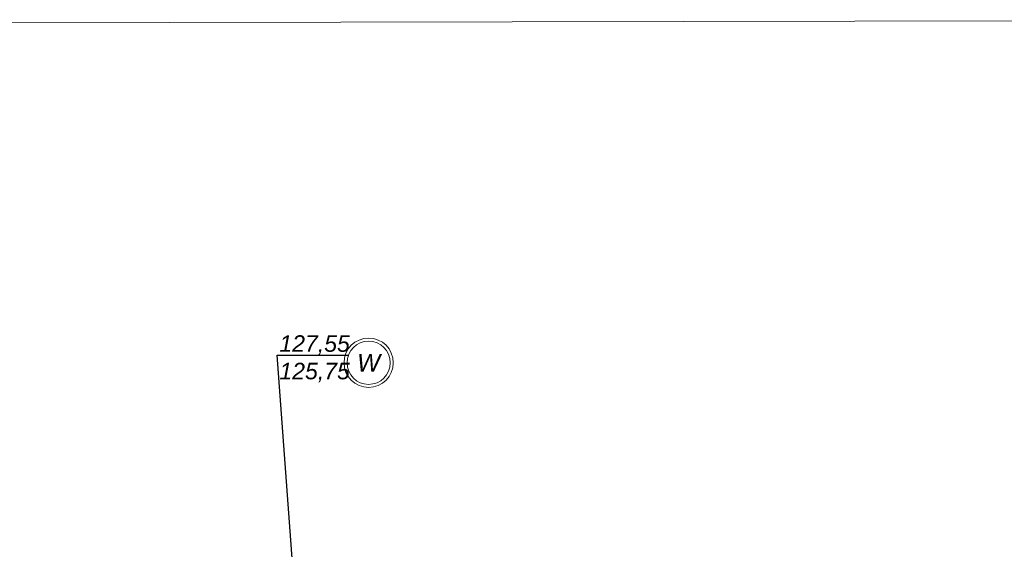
# Model space of a CAD drawing. Header units: centimetres. Extents: x 843425950 to 843478602, y 588811213 to 588851397.
# Tile 69 of 89: x 843441127 to 843448008, y 588835430 to 588839126. Entities that reach past the tile are written whole.
import ezdxf
from ezdxf import colors
from ezdxf.entities.mleader import LeaderData, LeaderLine
from ezdxf.enums import TextEntityAlignment as Align
from ezdxf.lldxf.tags import DXFTag
from ezdxf.math import Vec2, Vec3

# ---------------------------------------------------------------- set-up
doc = ezdxf.new("R2010")
doc.units = ezdxf.units.CM
doc.header["$MEASUREMENT"] = 0
doc.linetypes.add('ACAD_ISO10W100', pattern=[18, 12, -3, 0, -3])
doc.layers.get('0').update_dxf_attribs({"lineweight": 5})
doc.layers.add('IS_Grafika', color=7, linetype='SOLID', lineweight=9, true_color=0x000000)
for name, color, linetype, lineweight in [('IS_WOD_rzędne', 5, 'Continuous', 9), ('IS_WODA_ZEW', 162, 'Continuous', 70), ('wymiarowanie', 123, 'Continuous', 5)]:
    doc.layers.add(name, color=color, linetype=linetype, lineweight=lineweight)
doc.styles.add('Arial-sanit', font='ariali.ttf')
tags = doc.linetypes.add('SOLID', pattern=[10, 10, 0]).pattern_tags.tags
tags[6:7] = [DXFTag(74, 4), DXFTag(75, 0), DXFTag(340, '0'), DXFTag(46, 0.0), DXFTag(50, 0.0), DXFTag(44, 0.0), DXFTag(45, 0.0)]
tags[4:5] = [DXFTag(74, 4), DXFTag(75, 0), DXFTag(340, '0'), DXFTag(46, 0.0), DXFTag(50, 0.0), DXFTag(44, 0.0), DXFTag(45, 0.0)]
picture_1 = doc.add_image_def('image1.jpg', size_in_pixel=(6614, 4677))

# ---------------------------------------------------------------- blocks, each defined once
blk = doc.blocks.new('PZT BARSZCZEWO')
at = {"layer": 'wymiarowanie', "lineweight": 5, "ltscale": 0.5}
image = blk.add_image(picture_1, insert=(843431362.064, 588824232.532), size_in_units=(21007.289, 14855.018), rotation=0.1058354, dxfattribs=at)
image.dxf.flags = 7
blk = doc.blocks.new('p')
at = {"layer": 'IS_Grafika'}
for radius in [41.9, 41.9, 36.8, 36.8]:
    blk.add_circle((-41.9, 0), radius, dxfattribs=at)
at = {"style": 'Arial-sanit', "flags": 12}
blk.add_attdef('P', text='', height=30, dxfattribs=at).set_placement((-41.9, 0.1), align=Align.MIDDLE_CENTER)
blk = doc.blocks.new('_None')

msp = doc.modelspace()

# ---------------------------------------------------------------- block references
msp.add_blockref('PZT BARSZCZEWO', (0, 0))

# ---------------------------------------------------------------- next in the draw order: block references
at = {"layer": 'IS_WODA_ZEW', "color": 150, "linetype": 'ACAD_ISO10W100', "ltscale": 10, "true_color": 0x007dfa, "xscale": 4.105773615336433, "yscale": 4.105773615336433, "zscale": 4.105773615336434, "rotation": 359.976506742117}
msp.add_blockref('p', (843443737.7987, 588836731.54553), dxfattribs=at).add_auto_attribs({'P': 'W'})

# ---------------------------------------------------------------- next in the draw order: leaders
at = {"layer": 'IS_WOD_rzędne', "linetype": 'Continuous'}
ml = msp.add_multileader_mtext('Standard', dxfattribs=at)
ml.set_content('127,55\\P125,75', color=256, style='Arial-sanit')
ml.set_leader_properties()
ml.set_arrow_properties(name='NONE')
ml.build(insert=Vec2(0, 0))
ml.multileader.update_dxf_attribs({"text_left_attachment_type": 6, "text_right_attachment_type": 6, "text_top_attachment_type": 0, "text_bottom_attachment_type": 0, "dogleg_length": 11.52, "arrow_head_size": 17.28})
ctx = ml.context
ctx.base_point, ctx.char_height, ctx.arrow_head_size, ctx.landing_gap_size, ctx.plane_origin, ctx.plane_x_axis, ctx.plane_y_axis = Vec3(843442939.06068, 588836784.45449), 115.2, 17.28, 2.88, Vec3(843446720.4098, 588843735.53391), Vec3(0.9999999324, -0.0003677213), Vec3(0.0003677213, 0.9999999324)
ctx.left_attachment, ctx.right_attachment, ctx.top_attachment, ctx.bottom_attachment = 6, 6, 0, 0
notes = []
notes.append((ctx, [(1, (1, 1, 0), (843442927.54068, 588836784.45873), (0.9999999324, -0.0003677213), 11.52, [(0, [(843443134.75342, 588833978.00392)], 256, [])])]))
ctx.mtext.insert, ctx.mtext.text_direction, ctx.mtext.rotation, ctx.mtext.flow_direction = Vec3(843442941.99176, 588836923.38494), Vec3(0.9999999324, -0.0003677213), 6.2828175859, 5
for ctx, leaders in notes:
    for number, flags, end, landing, length, lines in leaders:
        leader = LeaderData()
        leader.index, (leader.has_last_leader_line, leader.has_dogleg_vector, leader.attachment_direction) = number, flags
        leader.last_leader_point, leader.dogleg_vector, leader.dogleg_length = Vec3(end), Vec3(landing), length
        for number, points, colour, breaks in lines:
            line = LeaderLine()
            line.index, line.vertices, line.color, line.breaks = number, Vec3.list(points), colors.encode_raw_color(colour), breaks
            leader.lines.append(line)
        ctx.leaders.append(leader)

doc.saveas('drawing.dxf')
